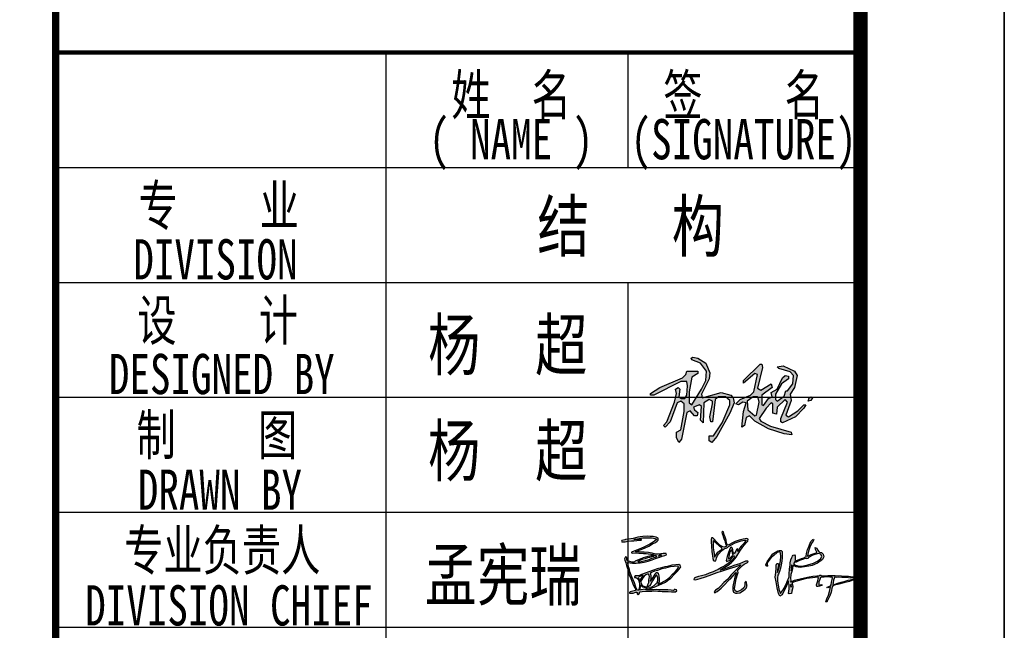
# Model space of a CAD drawing. Extents: x -302077 to 107904, y -9283 to 295706.
# Tile 217 of 256: x 9417 to 16267, y 126490 to 130739. Entities that reach past the tile are written whole.
import ezdxf
from ezdxf.enums import TextEntityAlignment as Align

# ---------------------------------------------------------------- set-up
doc = ezdxf.new("R2010")
doc.units = 0
doc.header["$LTSCALE"] = 500
doc.header["$MEASUREMENT"] = 0
doc.layers.get('0').update_dxf_attribs({"linetype": 'CONTINUOUS'})
doc.layers.add('PUB_TITLE', color=4, linetype='CONTINUOUS')
doc.layers.add('TK', color=7, linetype='CONTINUOUS')
doc.styles.add('-宋体', font='txt', dxfattribs={"width": 0.8})
doc.styles.add('TKHZ1', font='txt', dxfattribs={"width": 0.8})

# ---------------------------------------------------------------- blocks, each defined once
blk = doc.blocks.new('A$C0D8D3458')
at = {"linetype": 'Continuous'}
h = blk.add_hatch(color=256, dxfattribs=at)
h.paths.add_polyline_path([(125, 52), (124, 53), (119, 53), (112, 48), (113, 38), (121, 31), (123, 32), (126, 47)], flags=16)
h.paths.add_polyline_path([(186, 53), (188, 52), (186, 49), (183, 48), (184, 52)])
h.paths.add_polyline_path([(127, 91), (129, 91), (130, 87), (124, 63), (128, 61), (140, 68), (141, 64), (129, 55), (129, 44), (131, 43), (137, 51), (141, 53), (140, 58), (147, 62), (153, 75), (156, 78), (160, 77), (160, 74), (152, 68), (145, 56), (145, 50), (147, 48), (155, 54), (157, 60), (159, 60), (165, 68), (166, 78), (162, 82), (149, 86), (147, 88), (154, 89), (167, 83), (170, 78), (167, 64), (162, 56), (163, 49), (157, 32), (160, 30), (171, 37), (178, 44), (180, 44), (178, 40), (168, 30), (153, 23), (151, 24), (151, 28), (159, 47), (156, 50), (147, 41), (146, 33), (142, 34), (142, 45), (140, 46), (134, 40), (126, 28), (128, 25), (139, 19), (163, 12), (164, 9), (155, 10), (137, 16), (121, 25), (115, 31), (111, 29), (109, 20), (106, 18), (108, 36), (111, 46), (107, 47), (102, 44), (99, 45), (104, 50), (116, 55), (120, 59), (124, 79), (121, 80), (108, 69), (108, 72)])
h.paths.add_polyline_path([(49, 99), (55, 98), (64, 92), (69, 81), (68, 74), (59, 56), (60, 52), (82, 58), (93, 55), (96, 52), (97, 46), (92, 34), (77, 7), (71, 0), (68, 2), (68, 8), (73, 8), (83, 23), (92, 44), (92, 49), (87, 53), (79, 53), (75, 50), (72, 24), (70, 24), (69, 30), (72, 45), (72, 48), (68, 50), (62, 46), (61, 23), (58, 26), (59, 42), (57, 44), (50, 41), (51, 38), (55, 35), (54, 31), (51, 31), (46, 37), (42, 35), (36, 4), (33, 0), (30, 6), (30, 12), (35, 15), (39, 36), (39, 45), (35, 48), (31, 46), (23, 24), (17, 18), (15, 20), (19, 24), (28, 47), (30, 57), (29, 62), (32, 64), (34, 62), (33, 53), (36, 51), (40, 51), (42, 55), (43, 66), (42, 71), (35, 71), (4, 55), (0, 55), (0, 57), (11, 64), (37, 75), (41, 79), (42, 83), (55, 83), (55, 80), (48, 76), (45, 59), (45, 46), (48, 44), (59, 62), (64, 72), (65, 83), (58, 92), (48, 96), (47, 98)])
for points in [[(49, 99), (55, 98), (64, 92), (69, 81), (68, 74), (59, 56), (60, 52), (82, 58), (93, 55), (96, 52), (97, 46), (92, 34), (77, 7), (71, 0), (68, 2), (68, 8), (73, 8), (83, 23), (92, 44), (92, 49), (87, 53), (79, 53), (75, 50), (72, 24), (70, 24), (69, 30), (72, 45), (72, 48), (68, 50), (62, 46), (61, 23), (58, 26), (59, 42), (57, 44), (50, 41), (51, 38), (55, 35), (54, 31), (51, 31), (46, 37), (42, 35), (36, 4), (33, 0), (30, 6), (30, 12), (35, 15), (39, 36), (39, 45), (35, 48), (31, 46), (23, 24), (17, 18), (15, 20), (19, 24), (28, 47), (30, 57), (29, 62), (32, 64), (34, 62), (33, 53), (36, 51), (40, 51), (42, 55), (43, 66), (42, 71), (35, 71), (4, 55), (0, 55), (0, 57), (11, 64), (37, 75), (41, 79), (42, 83), (55, 83), (55, 80), (48, 76), (45, 59), (45, 46), (48, 44), (59, 62), (64, 72), (65, 83), (58, 92), (48, 96), (47, 98), (49, 99)], [(127, 91), (129, 91), (130, 87), (124, 63), (128, 61), (140, 68), (141, 64), (129, 55), (129, 44), (131, 43), (137, 51), (141, 53), (140, 58), (147, 62), (153, 75), (156, 78), (160, 77), (160, 74), (152, 68), (145, 56), (145, 50), (147, 48), (155, 54), (157, 60), (159, 60), (165, 68), (166, 78), (162, 82), (149, 86), (147, 88), (154, 89), (167, 83), (170, 78), (167, 64), (162, 56), (163, 49), (157, 32), (160, 30), (171, 37), (178, 44), (180, 44), (178, 40), (168, 30), (153, 23), (151, 24), (151, 28), (159, 47), (156, 50), (147, 41), (146, 33), (142, 34), (142, 45), (140, 46), (134, 40), (126, 28), (128, 25), (139, 19), (163, 12), (164, 9), (155, 10), (137, 16), (121, 25), (115, 31), (111, 29), (109, 20), (106, 18), (108, 36), (111, 46), (107, 47), (102, 44), (99, 45), (104, 50), (116, 55), (120, 59), (124, 79), (121, 80), (108, 69), (108, 72), (127, 91)], [(125, 52), (124, 53), (119, 53), (112, 48), (113, 38), (121, 31), (123, 32), (126, 47), (125, 52)], [(186, 53), (188, 52), (186, 49), (183, 48), (184, 52), (186, 53)]]:
    blk.add_lwpolyline(points, dxfattribs=at)
blk = doc.blocks.new('孟宪瑞')
h = blk.add_hatch(color=3)
h.paths.add_polyline_path([(2326, -442), (2320, -469), (2316, -505), (2318, -519), (2325, -489), (2329, -455), (2329, -442)], flags=16)
h.paths.add_polyline_path([(2392, -401), (2363, -399), (2359, -423), (2367, -437), (2398, -450), (2437, -460), (2490, -458), (2551, -448), (2627, -428), (2683, -404), (2730, -371), (2746, -339), (2736, -308), (2698, -298), (2623, -318), (2566, -345), (2557, -357), (2535, -364), (2518, -356), (2479, -367), (2437, -382), (2402, -396)], flags=16)
h.paths.add_polyline_path([(2918, -634), (2910, -631), (2903, -649), (2894, -675), (2888, -712), (2882, -733), (2891, -736), (2952, -719), (2999, -707), (3053, -695), (3095, -684), (3125, -679), (3161, -671), (3197, -665), (3187, -657), (3127, -656), (3070, -646), (3012, -640), (2963, -634), (2932, -637)], flags=16)
h.paths.add_polyline_path([(2299, -708), (2297, -727), (2306, -744), (2315, -725), (2309, -705)], flags=16)
h.paths.add_polyline_path([(1992, -417), (1992, -427), (1998, -432), (2004, -432), (1996, -440), (1984, -438), (1976, -431), (1973, -419), (1975, -405), (1991, -379), (2015, -348), (2040, -317), (2053, -299), (2076, -274), (2112, -251), (2146, -235), (2164, -229), (2190, -231), (2204, -247), (2206, -279), (2202, -327), (2195, -377), (2181, -431), (2171, -476), (2158, -518), (2142, -556), (2132, -571), (2125, -604), (2124, -644), (2125, -684), (2133, -730), (2136, -764), (2144, -790), (2151, -809), (2151, -820), (2156, -821), (2170, -803), (2193, -773), (2211, -750), (2226, -722), (2244, -688), (2262, -647), (2273, -622), (2287, -601), (2288, -583), (2288, -559), (2295, -493), (2306, -433), (2309, -407), (2318, -366), (2334, -335), (2345, -315), (2352, -305), (2374, -301), (2383, -315), (2382, -350), (2380, -369), (2374, -378), (2384, -384), (2412, -377), (2468, -357), (2500, -348), (2519, -337), (2522, -331), (2527, -339), (2531, -326), (2539, -289), (2556, -237), (2569, -206), (2594, -149), (2606, -128), (2628, -104), (2636, -99), (2646, -98), (2647, -108), (2638, -123), (2622, -143), (2600, -183), (2582, -219), (2568, -260), (2555, -299), (2553, -321), (2555, -329), (2567, -325), (2603, -304), (2629, -296), (2673, -285), (2682, -279), (2667, -240), (2663, -214), (2685, -221), (2694, -246), (2709, -268), (2719, -279), (2745, -285), (2768, -309), (2776, -344), (2754, -381), (2683, -429), (2608, -459), (2563, -466), (2504, -473), (2444, -477), (2387, -464), (2354, -446), (2344, -445), (2338, -485), (2327, -526), (2311, -569), (2304, -623), (2304, -653), (2301, -670), (2309, -671), (2358, -649), (2455, -630), (2538, -614), (2611, -607), (2666, -603), (2698, -605), (2708, -594), (2724, -598), (2729, -605), (2817, -606), (2917, -612), (3007, -620), (3046, -627), (3103, -628), (3159, -638), (3217, -639), (3266, -649), (3288, -656), (3283, -665), (3254, -673), (3210, -675), (3161, -686), (3112, -700), (3034, -716), (2964, -731), (2906, -744), (2880, -750), (2872, -765), (2852, -836), (2831, -887), (2812, -923), (2795, -959), (2787, -974), (2776, -965), (2792, -924), (2815, -875), (2833, -825), (2843, -784), (2849, -763), (2830, -766), (2809, -774), (2798, -771), (2817, -760), (2850, -750), (2859, -736), (2864, -700), (2876, -664), (2882, -642), (2877, -631), (2844, -628), (2802, -624), (2766, -624), (2747, -624), (2728, -624), (2716, -630), (2705, -656), (2692, -685), (2688, -697), (2687, -717), (2688, -732), (2708, -730), (2728, -727), (2730, -738), (2699, -749), (2680, -752), (2662, -748), (2657, -726), (2666, -700), (2677, -673), (2685, -645), (2687, -632), (2679, -623), (2604, -626), (2522, -635), (2451, -650), (2371, -669), (2329, -680), (2324, -694), (2330, -733), (2324, -765), (2314, -799), (2306, -828), (2276, -832), (2267, -827), (2276, -766), (2282, -710), (2275, -699), (2268, -694), (2273, -674), (2275, -653), (2262, -677), (2235, -742), (2204, -793), (2178, -842), (2146, -858), (2126, -821), (2112, -744), (2103, -661), (2093, -594), (2106, -533), (2110, -471), (2115, -432), (2125, -409), (2143, -411), (2146, -438), (2137, -473), (2130, -495), (2127, -530), (2140, -505), (2158, -441), (2177, -375), (2184, -314), (2183, -267), (2172, -250), (2138, -255), (2089, -294), (2051, -321), (2008, -376), (1991, -401)])
h.paths.add_polyline_path([(1262, -55), (1261, -100), (1257, -152), (1266, -209), (1270, -259), (1272, -282), (1289, -256), (1318, -214), (1356, -189), (1380, -174), (1374, -156), (1336, -122), (1307, -92), (1278, -67)], flags=16)
h.paths.add_polyline_path([(1508, -190), (1498, -200), (1481, -236), (1468, -279), (1461, -300), (1462, -312), (1476, -307), (1511, -276), (1527, -263), (1523, -236), (1516, -203)], flags=16)
h.paths.add_polyline_path([(1412, 62), (1402, 65), (1389, 59), (1392, 42), (1401, 16), (1405, -15), (1414, -45), (1425, -63), (1426, -79), (1430, -103), (1441, -123), (1438, -140), (1405, -150), (1390, -145), (1352, -119), (1327, -90), (1300, -61), (1280, -36), (1259, -14), (1240, -12), (1235, -35), (1236, -66), (1238, -126), (1239, -201), (1245, -263), (1249, -297), (1251, -312), (1252, -327), (1262, -333), (1285, -330), (1298, -296), (1311, -262), (1333, -236), (1372, -198), (1394, -180), (1409, -171), (1423, -165), (1439, -165), (1455, -157), (1469, -141), (1501, -126), (1563, -98), (1605, -85), (1646, -74), (1673, -69), (1697, -64), (1712, -65), (1714, -72), (1697, -96), (1672, -120), (1646, -148), (1627, -169), (1610, -197), (1602, -215), (1595, -217), (1596, -204), (1603, -189), (1590, -180), (1576, -190), (1566, -210), (1548, -237), (1542, -247), (1536, -238), (1529, -208), (1526, -191), (1520, -165), (1510, -152), (1495, -158), (1483, -188), (1460, -240), (1444, -282), (1434, -316), (1429, -333), (1436, -348), (1459, -342), (1482, -330), (1511, -300), (1525, -281), (1537, -275), (1544, -289), (1520, -323), (1492, -352), (1456, -377), (1409, -405), (1359, -429), (1314, -454), (1272, -468), (1243, -481), (1187, -499), (1134, -516), (1082, -528), (1040, -537), (997, -548), (977, -559), (974, -574), (995, -581), (1058, -567), (1133, -546), (1223, -517), (1296, -494), (1356, -476), (1415, -460), (1485, -442), (1535, -429), (1588, -413), (1611, -408), (1625, -403), (1626, -409), (1589, -442), (1554, -475), (1489, -536), (1439, -590), (1383, -634), (1333, -683), (1302, -713), (1261, -736), (1242, -757), (1253, -770), (1287, -756), (1341, -710), (1394, -662), (1440, -619), (1481, -583), (1514, -549), (1547, -516), (1555, -502), (1560, -510), (1553, -533), (1538, -570), (1523, -631), (1514, -653), (1505, -697), (1502, -740), (1511, -776), (1535, -788), (1561, -793), (1598, -786), (1634, -766), (1671, -739), (1692, -724), (1690, -709), (1700, -704), (1699, -693), (1697, -676), (1694, -652), (1692, -633), (1670, -651), (1669, -675), (1666, -705), (1656, -723), (1623, -746), (1593, -761), (1569, -770), (1556, -770), (1542, -764), (1530, -747), (1527, -718), (1532, -701), (1544, -643), (1556, -595), (1575, -536), (1587, -507), (1583, -487), (1578, -481), (1585, -476), (1625, -435), (1650, -412), (1672, -398), (1702, -385), (1723, -377), (1732, -369), (1725, -357), (1694, -358), (1654, -374), (1609, -387), (1545, -406), (1486, -422), (1419, -443), (1383, -454), (1339, -462), (1362, -447), (1406, -425), (1452, -400), (1496, -368), (1526, -345), (1567, -295), (1624, -213), (1669, -157), (1689, -129), (1717, -103), (1740, -84), (1745, -57), (1727, -43), (1677, -51), (1619, -64), (1563, -79), (1518, -99), (1486, -114), (1464, -126), (1455, -118), (1447, -90), (1440, -53), (1431, -14), (1420, 22), (1416, 45)])
h.paths.add_polyline_path([(393, -452), (380, -454), (381, -468), (382, -503), (382, -524), (380, -546), (375, -557), (372, -567), (375, -571), (391, -551), (410, -524), (429, -494), (445, -475), (453, -457), (468, -452), (486, -464), (493, -504), (497, -540), (494, -568), (492, -587), (475, -611), (476, -618), (519, -599), (564, -580), (596, -560), (640, -531), (682, -489), (719, -458), (747, -428), (766, -404), (771, -389), (760, -381), (710, -382), (656, -387), (591, -402), (540, -407), (477, -429), (436, -436)], flags=16)
h.paths.add_polyline_path([(460, -487), (445, -502), (432, -523), (401, -569), (376, -606), (365, -630), (343, -639), (336, -645), (354, -650), (388, -648), (422, -633), (450, -608), (469, -588), (476, -557), (477, -528), (471, -504)], flags=16)
h.paths.add_polyline_path([(339, -471), (315, -482), (291, -499), (271, -520), (257, -541), (248, -557), (243, -574), (245, -600), (253, -615), (265, -629), (295, -640), (314, -644), (323, -644), (330, -634), (337, -615), (350, -586), (354, -553), (360, -533), (363, -505), (359, -485), (350, -471)], flags=16)
h.paths.add_polyline_path([(234, -623), (230, -630), (228, -650), (225, -662), (222, -671), (224, -683), (240, -681), (268, -676), (297, -672), (315, -669), (322, -665), (319, -658), (302, -655), (282, -651), (267, -646), (254, -639), (247, -632), (241, -625), (240, -623), (236, -617), (234, -617)], flags=16)
h.paths.add_polyline_path([(269, -489), (242, -497), (223, -502), (211, -507), (208, -518), (213, -524), (219, -538), (224, -552), (225, -564), (232, -563), (238, -546), (253, -524), (264, -508), (272, -497), (276, -488)], flags=16)
h.paths.add_polyline_path([(468, -227), (446, -226), (432, -231), (417, -233), (404, -238), (383, -242), (377, -239), (372, -242), (348, -249), (315, -258), (275, -269), (233, -283), (214, -290), (215, -298), (238, -297), (277, -291), (333, -280), (372, -269), (400, -260), (439, -248), (459, -241), (470, -240), (477, -234), (474, -228)], flags=16)
h.paths.add_polyline_path([(542, -217), (525, -217), (510, -220), (502, -227), (503, -232), (516, -229), (542, -221)], flags=16)
h.paths.add_polyline_path([(46, 14), (8, 7), (0, 0), (4, -12), (49, -12), (87, -7), (139, -3), (173, -3), (213, 0), (249, 2), (275, 2), (275, 12), (241, 12), (206, 11), (179, 11), (179, 16), (221, 22), (271, 27), (297, 31), (334, 31), (380, 28), (415, 25), (442, 20), (460, 15), (474, 10), (482, 3), (481, -7), (461, -20), (434, -35), (413, -47), (390, -59), (362, -72), (333, -84), (305, -96), (273, -109), (225, -127), (201, -135), (177, -144), (155, -149), (143, -153), (130, -158), (129, -169), (143, -173), (197, -173), (230, -176), (265, -181), (296, -185), (332, -188), (362, -193), (398, -197), (425, -204), (435, -210), (430, -215), (397, -222), (353, -231), (290, -245), (247, -260), (210, -272), (177, -287), (166, -293), (159, -297), (128, -295), (102, -286), (85, -281), (72, -281), (65, -270), (63, -255), (63, -237), (58, -226), (45, -220), (39, -229), (34, -238), (29, -246), (34, -265), (45, -303), (56, -338), (64, -365), (72, -389), (72, -425), (85, -468), (104, -519), (117, -559), (137, -617), (156, -652), (164, -672), (164, -690), (127, -698), (106, -702), (86, -705), (79, -711), (79, -722), (96, -725), (126, -725), (152, -715), (165, -711), (175, -711), (182, -718), (184, -735), (194, -746), (206, -740), (215, -729), (216, -716), (226, -710), (254, -706), (312, -706), (349, -706), (388, -708), (434, -708), (471, -712), (501, -714), (530, -718), (564, -723), (610, -725), (656, -729), (695, -732), (712, -731), (732, -719), (728, -706), (708, -699), (697, -699), (693, -706), (685, -712), (651, -707), (608, -702), (563, -700), (527, -697), (483, -694), (448, -690), (420, -694), (403, -690), (389, -690), (375, -688), (351, -688), (321, -688), (301, -688), (301, -684), (333, -675), (377, -668), (394, -662), (402, -657), (419, -655), (445, -648), (498, -628), (531, -612), (581, -592), (609, -574), (655, -542), (709, -490), (749, -453), (775, -423), (792, -404), (802, -393), (794, -373), (777, -360), (734, -360), (680, -365), (618, -377), (581, -384), (536, -393), (474, -407), (422, -421), (359, -441), (308, -458), (257, -474), (227, -483), (200, -487), (186, -490), (176, -488), (166, -488), (155, -498), (155, -510), (170, -510), (186, -517), (197, -524), (206, -538), (213, -559), (217, -579), (220, -602), (221, -628), (212, -666), (202, -685), (188, -688), (181, -672), (170, -642), (154, -583), (139, -541), (121, -500), (97, -429), (93, -394), (83, -367), (76, -330), (72, -301), (79, -297), (105, -306), (140, -311), (190, -313), (244, -313), (299, -306), (354, -294), (411, -276), (456, -263), (487, -255), (517, -244), (550, -233), (587, -227), (610, -217), (606, -200), (567, -196), (532, -200), (488, -203), (462, -200), (417, -184), (365, -176), (308, -169), (267, -164), (239, -159), (205, -159), (189, -160), (192, -152), (254, -134), (312, -114), (372, -86), (426, -59), (466, -41), (490, -25), (504, -10), (507, 1), (506, 15), (481, 32), (441, 41), (399, 46), (358, 49), (299, 51), (261, 45), (226, 43), (165, 30), (96, 22), (56, 17)])
for points in [[(46, 14), (8, 7), (0, 0), (4, -12), (49, -12), (87, -7), (139, -3), (173, -3), (213, 0), (249, 2), (275, 2), (275, 12), (241, 12), (206, 11), (179, 11), (179, 16), (221, 22), (271, 27), (297, 31), (334, 31), (380, 28), (415, 25), (442, 20), (460, 15), (474, 10), (482, 3), (481, -7), (461, -20), (434, -35), (413, -47), (390, -59), (362, -72), (333, -84), (305, -96), (273, -109), (225, -127), (201, -135), (177, -144), (155, -149), (143, -153), (130, -158), (129, -169), (143, -173), (197, -173), (230, -176), (265, -181), (296, -185), (332, -188), (362, -193), (398, -197), (425, -204), (435, -210), (430, -215), (397, -222), (353, -231), (290, -245), (247, -260), (210, -272), (177, -287), (166, -293), (159, -297), (128, -295), (102, -286), (85, -281), (72, -281), (65, -270), (63, -255), (63, -237), (58, -226), (45, -220), (39, -229), (34, -238), (29, -246), (34, -265), (45, -303), (56, -338), (64, -365), (72, -389), (72, -425), (85, -468), (104, -519), (117, -559), (137, -617), (156, -652), (164, -672), (164, -690), (127, -698), (106, -702), (86, -705), (79, -711), (79, -722), (96, -725), (126, -725), (152, -715), (165, -711), (175, -711), (182, -718), (184, -735), (194, -746), (206, -740), (215, -729), (216, -716), (226, -710), (254, -706), (312, -706), (349, -706), (388, -708), (434, -708), (471, -712), (501, -714), (530, -718), (564, -723), (610, -725), (656, -729), (695, -732), (712, -731), (732, -719), (728, -706), (708, -699), (697, -699), (693, -706), (685, -712), (651, -707), (608, -702), (563, -700), (527, -697), (483, -694), (448, -690), (420, -694), (403, -690), (389, -690), (375, -688), (351, -688), (321, -688), (301, -688), (301, -684), (333, -675), (377, -668), (394, -662), (402, -657), (419, -655), (445, -648), (498, -628), (531, -612), (581, -592), (609, -574), (655, -542), (709, -490), (749, -453), (775, -423), (792, -404), (802, -393), (794, -373), (777, -360), (734, -360), (680, -365), (618, -377), (581, -384), (536, -393), (474, -407), (422, -421), (359, -441), (308, -458), (257, -474), (227, -483), (200, -487), (186, -490), (176, -488), (166, -488), (155, -498), (155, -510), (170, -510), (186, -517), (197, -524), (206, -538), (213, -559), (217, -579), (220, -602), (221, -628), (212, -666), (202, -685), (188, -688), (181, -672), (170, -642), (154, -583), (139, -541), (121, -500), (97, -429), (93, -394), (83, -367), (76, -330), (72, -301), (79, -297), (105, -306), (140, -311), (190, -313), (244, -313), (299, -306), (354, -294), (411, -276), (456, -263), (487, -255), (517, -244), (550, -233), (587, -227), (610, -217), (606, -200), (567, -196), (532, -200), (488, -203), (462, -200), (417, -184), (365, -176), (308, -169), (267, -164), (239, -159), (205, -159), (189, -160), (192, -152), (254, -134), (312, -114), (372, -86), (426, -59), (466, -41), (490, -25), (504, -10), (507, 1), (506, 15), (481, 32), (441, 41), (399, 46), (358, 49), (299, 51), (261, 45), (226, 43), (165, 30), (96, 22), (56, 17)], [(1412, 62), (1402, 65), (1389, 59), (1392, 42), (1401, 16), (1405, -15), (1414, -45), (1425, -63), (1426, -79), (1430, -103), (1441, -123), (1438, -140), (1405, -150), (1390, -145), (1352, -119), (1327, -90), (1300, -61), (1280, -36), (1259, -14), (1240, -12), (1235, -35), (1236, -66), (1238, -126), (1239, -201), (1245, -263), (1249, -297), (1251, -312), (1252, -327), (1262, -333), (1285, -330), (1298, -296), (1311, -262), (1333, -236), (1372, -198), (1394, -180), (1409, -171), (1423, -165), (1439, -165), (1455, -157), (1469, -141), (1501, -126), (1563, -98), (1605, -85), (1646, -74), (1673, -69), (1697, -64), (1712, -65), (1714, -72), (1697, -96), (1672, -120), (1646, -148), (1627, -169), (1610, -197), (1602, -215), (1595, -217), (1596, -204), (1603, -189), (1590, -180), (1576, -190), (1566, -210), (1548, -237), (1542, -247), (1536, -238), (1529, -208), (1526, -191), (1520, -165), (1510, -152), (1495, -158), (1483, -188), (1460, -240), (1444, -282), (1434, -316), (1429, -333), (1436, -348), (1459, -342), (1482, -330), (1511, -300), (1525, -281), (1537, -275), (1544, -289), (1520, -323), (1492, -352), (1456, -377), (1409, -405), (1359, -429), (1314, -454), (1272, -468), (1243, -481), (1187, -499), (1134, -516), (1082, -528), (1040, -537), (997, -548), (977, -559), (974, -574), (995, -581), (1058, -567), (1133, -546), (1223, -517), (1296, -494), (1356, -476), (1415, -460), (1485, -442), (1535, -429), (1588, -413), (1611, -408), (1625, -403), (1626, -409), (1589, -442), (1554, -475), (1489, -536), (1439, -590), (1383, -634), (1333, -683), (1302, -713), (1261, -736), (1242, -757), (1253, -770), (1287, -756), (1341, -710), (1394, -662), (1440, -619), (1481, -583), (1514, -549), (1547, -516), (1555, -502), (1560, -510), (1553, -533), (1538, -570), (1523, -631), (1514, -653), (1505, -697), (1502, -740), (1511, -776), (1535, -788), (1561, -793), (1598, -786), (1634, -766), (1671, -739), (1692, -724), (1690, -709), (1700, -704), (1699, -693), (1697, -676), (1694, -652), (1692, -633), (1670, -651), (1669, -675), (1666, -705), (1656, -723), (1623, -746), (1593, -761), (1569, -770), (1556, -770), (1542, -764), (1530, -747), (1527, -718), (1532, -701), (1544, -643), (1556, -595), (1575, -536), (1587, -507), (1583, -487), (1578, -481), (1585, -476), (1625, -435), (1650, -412), (1672, -398), (1702, -385), (1723, -377), (1732, -369), (1725, -357), (1694, -358), (1654, -374), (1609, -387), (1545, -406), (1486, -422), (1419, -443), (1383, -454), (1339, -462), (1362, -447), (1406, -425), (1452, -400), (1496, -368), (1526, -345), (1567, -295), (1624, -213), (1669, -157), (1689, -129), (1717, -103), (1740, -84), (1745, -57), (1727, -43), (1677, -51), (1619, -64), (1563, -79), (1518, -99), (1486, -114), (1464, -126), (1455, -118), (1447, -90), (1440, -53), (1431, -14), (1420, 22), (1416, 45)], [(1262, -55), (1261, -100), (1257, -152), (1266, -209), (1270, -259), (1272, -282), (1289, -256), (1318, -214), (1356, -189), (1380, -174), (1374, -156), (1336, -122), (1307, -92), (1278, -67)], [(1992, -417), (1992, -427), (1998, -432), (2004, -432), (1996, -440), (1984, -438), (1976, -431), (1973, -419), (1975, -405), (1991, -379), (2015, -348), (2040, -317), (2053, -299), (2076, -274), (2112, -251), (2146, -235), (2164, -229), (2190, -231), (2204, -247), (2206, -279), (2202, -327), (2195, -377), (2181, -431), (2171, -476), (2158, -518), (2142, -556), (2132, -571), (2125, -604), (2124, -644), (2125, -684), (2133, -730), (2136, -764), (2144, -790), (2151, -809), (2151, -820), (2156, -821), (2170, -803), (2193, -773), (2211, -750), (2226, -722), (2244, -688), (2262, -647), (2273, -622), (2287, -601), (2288, -583), (2288, -559), (2295, -493), (2306, -433), (2309, -407), (2318, -366), (2334, -335), (2345, -315), (2352, -305), (2374, -301), (2383, -315), (2382, -350), (2380, -369), (2374, -378), (2384, -384), (2412, -377), (2468, -357), (2500, -348), (2519, -337), (2522, -331), (2527, -339), (2531, -326), (2539, -289), (2556, -237), (2569, -206), (2594, -149), (2606, -128), (2628, -104), (2636, -99), (2646, -98), (2647, -108), (2638, -123), (2622, -143), (2600, -183), (2582, -219), (2568, -260), (2555, -299), (2553, -321), (2555, -329), (2567, -325), (2603, -304), (2629, -296), (2673, -285), (2682, -279), (2667, -240), (2663, -214), (2685, -221), (2694, -246), (2709, -268), (2719, -279), (2745, -285), (2768, -309), (2776, -344), (2754, -381), (2683, -429), (2608, -459), (2563, -466), (2504, -473), (2444, -477), (2387, -464), (2354, -446), (2344, -445), (2338, -485), (2327, -526), (2311, -569), (2304, -623), (2304, -653), (2301, -670), (2309, -671), (2358, -649), (2455, -630), (2538, -614), (2611, -607), (2666, -603), (2698, -605), (2708, -594), (2724, -598), (2729, -605), (2817, -606), (2917, -612), (3007, -620), (3046, -627), (3103, -628), (3159, -638), (3217, -639), (3266, -649), (3288, -656), (3283, -665), (3254, -673), (3210, -675), (3161, -686), (3112, -700), (3034, -716), (2964, -731), (2906, -744), (2880, -750), (2872, -765), (2852, -836), (2831, -887), (2812, -923), (2795, -959), (2787, -974), (2776, -965), (2792, -924), (2815, -875), (2833, -825), (2843, -784), (2849, -763), (2830, -766), (2809, -774), (2798, -771), (2817, -760), (2850, -750), (2859, -736), (2864, -700), (2876, -664), (2882, -642), (2877, -631), (2844, -628), (2802, -624), (2766, -624), (2747, -624), (2728, -624), (2716, -630), (2705, -656), (2692, -685), (2688, -697), (2687, -717), (2688, -732), (2708, -730), (2728, -727), (2730, -738), (2699, -749), (2680, -752), (2662, -748), (2657, -726), (2666, -700), (2677, -673), (2685, -645), (2687, -632), (2679, -623), (2604, -626), (2522, -635), (2451, -650), (2371, -669), (2329, -680), (2324, -694), (2330, -733), (2324, -765), (2314, -799), (2306, -828), (2276, -832), (2267, -827), (2276, -766), (2282, -710), (2275, -699), (2268, -694), (2273, -674), (2275, -653), (2262, -677), (2235, -742), (2204, -793), (2178, -842), (2146, -858), (2126, -821), (2112, -744), (2103, -661), (2093, -594), (2106, -533), (2110, -471), (2115, -432), (2125, -409), (2143, -411), (2146, -438), (2137, -473), (2130, -495), (2127, -530), (2140, -505), (2158, -441), (2177, -375), (2184, -314), (2183, -267), (2172, -250), (2138, -255), (2089, -294), (2051, -321), (2008, -376), (1991, -401)], [(468, -227), (446, -226), (432, -231), (417, -233), (404, -238), (383, -242), (377, -239), (372, -242), (348, -249), (315, -258), (275, -269), (233, -283), (214, -290), (215, -298), (238, -297), (277, -291), (333, -280), (372, -269), (400, -260), (439, -248), (459, -241), (470, -240), (477, -234), (474, -228)], [(542, -217), (525, -217), (510, -220), (502, -227), (503, -232), (516, -229), (542, -221)], [(1508, -190), (1498, -200), (1481, -236), (1468, -279), (1461, -300), (1462, -312), (1476, -307), (1511, -276), (1527, -263), (1523, -236), (1516, -203)], [(393, -452), (380, -454), (381, -468), (382, -503), (382, -524), (380, -546), (375, -557), (372, -567), (375, -571), (391, -551), (410, -524), (429, -494), (445, -475), (453, -457), (468, -452), (486, -464), (493, -504), (497, -540), (494, -568), (492, -587), (475, -611), (476, -618), (519, -599), (564, -580), (596, -560), (640, -531), (682, -489), (719, -458), (747, -428), (766, -404), (771, -389), (760, -381), (710, -382), (656, -387), (591, -402), (540, -407), (477, -429), (436, -436)], [(2392, -401), (2363, -399), (2359, -423), (2367, -437), (2398, -450), (2437, -460), (2490, -458), (2551, -448), (2627, -428), (2683, -404), (2730, -371), (2746, -339), (2736, -308), (2698, -298), (2623, -318), (2566, -345), (2557, -357), (2535, -364), (2518, -356), (2479, -367), (2437, -382), (2402, -396)], [(269, -489), (242, -497), (223, -502), (211, -507), (208, -518), (213, -524), (219, -538), (224, -552), (225, -564), (232, -563), (238, -546), (253, -524), (264, -508), (272, -497), (276, -488)], [(339, -471), (315, -482), (291, -499), (271, -520), (257, -541), (248, -557), (243, -574), (245, -600), (253, -615), (265, -629), (295, -640), (314, -644), (323, -644), (330, -634), (337, -615), (350, -586), (354, -553), (360, -533), (363, -505), (359, -485), (350, -471)], [(460, -487), (445, -502), (432, -523), (401, -569), (376, -606), (365, -630), (343, -639), (336, -645), (354, -650), (388, -648), (422, -633), (450, -608), (469, -588), (476, -557), (477, -528), (471, -504)], [(2326, -442), (2320, -469), (2316, -505), (2318, -519), (2325, -489), (2329, -455), (2329, -442)], [(234, -623), (230, -630), (228, -650), (225, -662), (222, -671), (224, -683), (240, -681), (268, -676), (297, -672), (315, -669), (322, -665), (319, -658), (302, -655), (282, -651), (267, -646), (254, -639), (247, -632), (241, -625), (240, -623), (236, -617), (234, -617)], [(2918, -634), (2910, -631), (2903, -649), (2894, -675), (2888, -712), (2882, -733), (2891, -736), (2952, -719), (2999, -707), (3053, -695), (3095, -684), (3125, -679), (3161, -671), (3197, -665), (3187, -657), (3127, -656), (3070, -646), (3012, -640), (2963, -634), (2932, -637)], [(2299, -708), (2297, -727), (2306, -744), (2315, -725), (2309, -705)]]:
    blk.add_lwpolyline(points, close=True)
blk = doc.blocks.new('wrtgtg')
at = {"color": 4}
blk.add_line((7804.3, -4841.2), (7804.3, 52558.8), dxfattribs=at)
at = {"layer": 'PUB_TITLE'}
for p, q in [((8804.3, 53558.8), (8804.3, -5841.2)), ((7804.3, -4841.2), (7804.3, 52558.8)), ((4504.3, 4748.3), (4504.3, 11158.8)), ((6186.5, 10358.8), (6186.5, 11158.8)), ((2204.3, 10358.8), (7804.3, 10358.8)), ((2204.3, 9558.8), (7804.3, 9558.8)), ((6186.5, 4748.4), (6186.5, 9558.8)), ((2204.3, 8758.8), (7804.3, 8758.8)), ((2204.3, 7958.8), (7804.3, 7958.8)), ((2204.3, 7158.8), (7804.3, 7158.8))]:
    blk.add_line(p, q, dxfattribs=at)
blk.add_lwpolyline([(-75295.7, -5841.2), (8804.3, -5841.2), (8804.3, 53558.8), (-75295.7, 53558.8)], close=True, dxfattribs=at)
at = {"layer": 'PUB_TITLE', "const_width": 100}
blk.add_lwpolyline([(-72795.7, -4841.2), (7804.3, -4841.2), (7804.3, 52558.8), (-72795.7, 52558.8)], close=True, dxfattribs=at)
at = {"layer": 'PUB_TITLE'}
for points, const_width in [([(2204.3, -4841.2), (2204.3, 52558.8)], 50), ([(2204.3, 11158.8), (7804.3, 11158.8)], 29.7)]:
    blk.add_lwpolyline(points, dxfattribs=dict(at, const_width=const_width))
at = {"linetype": 'Continuous', "xscale": 6, "yscale": 6, "zscale": 6}
blk.add_blockref('A$C0D8D3458', (6342.7, 8443.7), dxfattribs=at)
at = {"xscale": 0.5050378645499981, "yscale": 0.5050378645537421, "zscale": 0.5050378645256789, "rotation": 2.662162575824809}
blk.add_blockref('孟宪瑞', (6140.5, 7758.6), dxfattribs=at)
at = {"layer": 'TK'}
for s, height, style, width, p in [('姓  名', 280, '-宋体', 0.75, (5373, 10868.6)), ('签    名', 280, '-宋体', 0.75, (6990.3, 10868.6)), ('( NAME )', 280, '-宋体', 0.75, (5373, 10533.2)), ('(SIGNATURE)', 280, '-宋体', 0.75, (6990.3, 10533.2)), ('专    业', 280, '-宋体', 0.75, (3338.9, 10098.8)), ('DIVISION ', 280, '-宋体', 0.75, (3387.5, 9718.9)), ('设    计', 280, '-宋体', 0.75, (3331.2, 9298.8)), ('杨  超', 350, 'TKHZ1', 0.8, (5349.1, 9130.3)), ('DESIGNED BY', 280, '-宋体', 0.75, (3360.3, 8921.1)), ('制    图    ', 280, '-宋体', 0.75, (3611.2, 8502.8)), ('杨  超', 350, 'TKHZ1', 0.8, (5349.1, 8393.3)), ('DRAWN BY', 280, '-宋体', 0.75, (3347.2, 8116.3)), ('专业负责人', 280, '-宋体', 0.75, (3363.7, 7700.5)), ('孟宪瑞', 350, 'TKHZ1', 0.8, (5316.8, 7530.3)), ('DIVISION CHIEF', 280, '-宋体', 0.75, (3410.1, 7311.3))]:
    blk.add_text(s, height=height, dxfattribs=dict(at, style=style, width=width)).set_placement(p, align=Align.MIDDLE)
at = {"layer": 'TK', "style": 'TKHZ1', "width": 0.8}
blk.add_text('结   构', height=350, dxfattribs=at).set_placement((6204.6, 9774.3), align=Align.CENTER)

msp = doc.modelspace()

# ---------------------------------------------------------------- block references
msp.add_blockref('wrtgtg', (7462.635, 119352.674))

doc.saveas('drawing.dxf')
